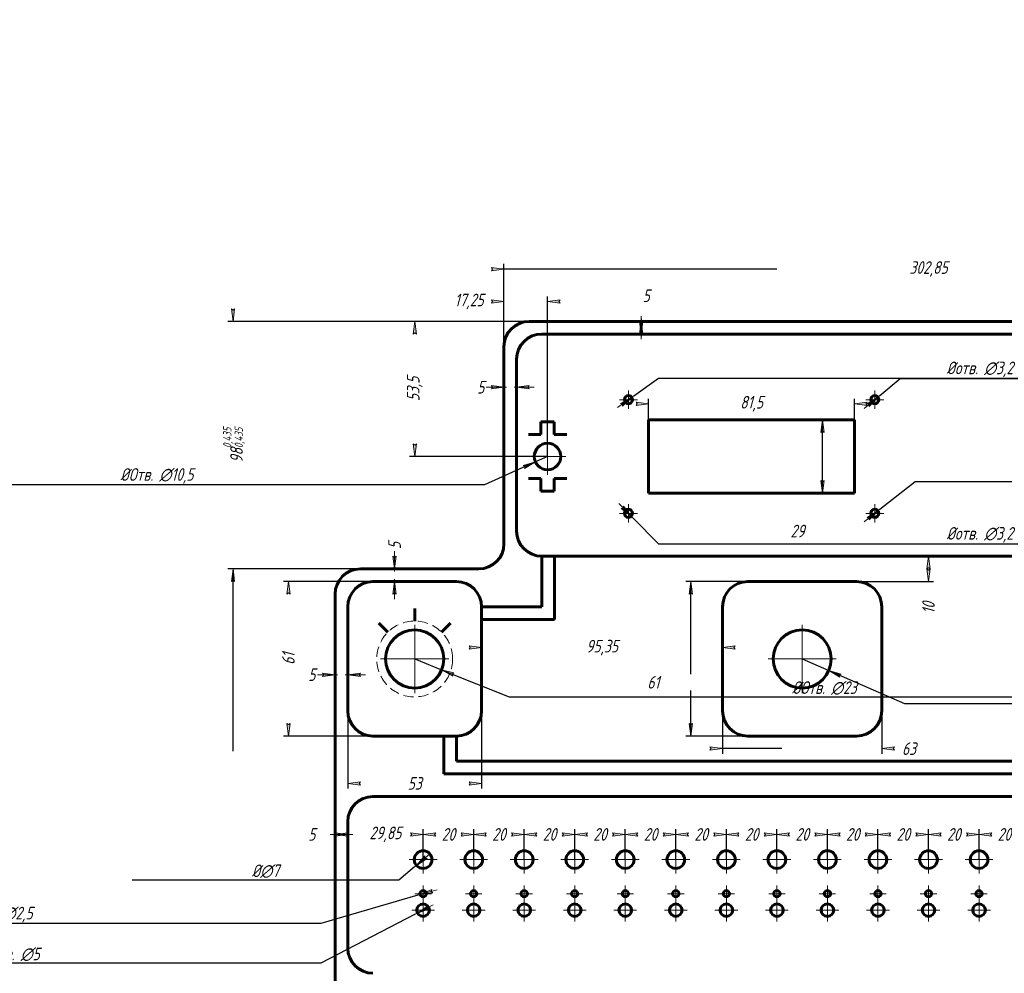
# Model space of a CAD drawing. Header units: millimetres. Extents: x 0 to 594, y 0 to 841.
# Tile 2 of 2: x 0 to 390, y 463 to 841. Entities that reach past the tile are written whole.
import ezdxf

# ---------------------------------------------------------------- set-up
doc = ezdxf.new("R2010")
doc.units = ezdxf.units.MM
for name, pattern in [('K5LT_AXLED', [19.5, 15, -1.5, 1.5, -1.5]), ('K5LT_BASIC', [0]), ('K5LT_DASHED', [6, 4, -2]), ('K5LT_THIN', [0])]:
    doc.linetypes.add(name, pattern=pattern)
doc.styles.add('KDIMTEXTSTYLE', font='GOST_AU.SHX', dxfattribs={"width": 0.96, "oblique": 15, "height": 5})
doc.dimstyles.new('KDIMSTYLE (1.00)', dxfattribs={"dimtxt": 5, "dimasz": 1, "dimexe": 2, "dimexo": 0, "dimgap": 1, "dimtad": 1, "dimtxsty": 'KDIMTEXTSTYLE', "dimsah": 1, "dimcen": 0, "dimdle": 1, "dimadec": 0, "dimazin": 0, "dimtfac": 0.667, "dimtmove": 0, "dimatfit": 3, "dimfxl": 1, "dimtvp": 1, "dimtolj": 1, "dimtzin": 0, "dimarcsym": 0})

# ---------------------------------------------------------------- blocks, each defined once
blk = doc.blocks.new('U0')
at = {"color": 150, "linetype": 'K5LT_BASIC', "lineweight": 60, "true_color": 0x0080ff}
for p, q in [((330.4112272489, 682.5701517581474), (248.9112272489, 682.5701517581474)), ((248.9112272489, 682.5701517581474), (248.9112272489, 653.5701517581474)), ((330.4112272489, 653.5701517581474), (330.4112272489, 682.5701517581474)), ((248.9112272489, 653.5701517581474), (330.4112272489, 653.5701517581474))]:
    blk.add_line(p, q, dxfattribs=at)
blk = doc.blocks.new('U2')
at = {"color": 30, "linetype": 'K5LT_AXLED', "lineweight": 18, "true_color": 0xff8000}
for q in [(240.9112272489, 694.1701517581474), (237.3112272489, 690.5701517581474), (244.5112272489, 690.5701517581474), (240.9112272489, 686.9701517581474)]:
    blk.add_line((240.9112272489, 690.5701517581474), q, dxfattribs=at)
blk = doc.blocks.new('U3')
at = {"color": 30, "linetype": 'K5LT_AXLED', "lineweight": 18, "true_color": 0xff8000}
for q in [(208.9112272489, 675.3201517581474), (201.6612272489, 668.0701517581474), (216.1612272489, 668.0701517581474), (208.9112272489, 660.8201517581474)]:
    blk.add_line((208.9112272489, 668.0701517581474), q, dxfattribs=at)
blk = doc.blocks.new('U4')
at = {"color": 30, "linetype": 'K5LT_AXLED', "lineweight": 18, "true_color": 0xff8000}
for q in [(240.9112272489, 649.1701517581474), (237.3112272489, 645.5701517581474), (244.5112272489, 645.5701517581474), (240.9112272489, 641.9701517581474)]:
    blk.add_line((240.9112272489, 645.5701517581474), q, dxfattribs=at)
blk = doc.blocks.new('U5')
at = {"color": 30, "linetype": 'K5LT_AXLED', "lineweight": 18, "true_color": 0xff8000}
for q in [(338.4112272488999, 694.1701517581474), (334.8112272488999, 690.5701517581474), (342.0112272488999, 690.5701517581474), (338.4112272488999, 686.9701517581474)]:
    blk.add_line((338.4112272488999, 690.5701517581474), q, dxfattribs=at)
blk = doc.blocks.new('U6')
at = {"color": 30, "linetype": 'K5LT_AXLED', "lineweight": 18, "true_color": 0xff8000}
for q in [(338.4112272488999, 649.1701517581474), (334.8112272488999, 645.5701517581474), (342.0112272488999, 645.5701517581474), (338.4112272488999, 641.9701517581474)]:
    blk.add_line((338.4112272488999, 645.5701517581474), q, dxfattribs=at)
blk = doc.blocks.new('U9')
at = {"color": 30, "linetype": 'K5LT_AXLED', "lineweight": 18, "true_color": 0xff8000}
for q in [(309.6612272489, 601.4254426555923), (296.1612272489, 587.9254426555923), (323.1612272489, 587.9254426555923), (309.6612272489, 574.4254426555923)]:
    blk.add_line((309.6612272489, 587.9254426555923), q, dxfattribs=at)
blk = doc.blocks.new('U10')
at = {"color": 30, "linetype": 'K5LT_AXLED', "lineweight": 18, "true_color": 0xff8000}
for q in [(156.3147387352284, 601.4254426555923), (142.8147387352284, 587.9254426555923), (169.8147387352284, 587.9254426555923), (156.3147387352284, 574.4254426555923)]:
    blk.add_line((156.3147387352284, 587.9254426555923), q, dxfattribs=at)
blk = doc.blocks.new('U15')
at = {"color": 30, "linetype": 'K5LT_AXLED', "lineweight": 18, "true_color": 0xff8000}
for q in [(379.6612272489, 513.9879966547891), (374.1612272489, 508.4879966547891), (385.1612272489, 508.4879966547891), (379.6612272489, 502.9879966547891)]:
    blk.add_line((379.6612272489, 508.4879966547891), q, dxfattribs=at)
blk = doc.blocks.new('U16')
at = {"color": 30, "linetype": 'K5LT_AXLED', "lineweight": 18, "true_color": 0xff8000}
for q in [(359.6612272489, 513.9879966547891), (354.1612272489, 508.4879966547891), (365.1612272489, 508.4879966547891), (359.6612272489, 502.9879966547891)]:
    blk.add_line((359.6612272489, 508.4879966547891), q, dxfattribs=at)
blk = doc.blocks.new('U17')
at = {"color": 30, "linetype": 'K5LT_AXLED', "lineweight": 18, "true_color": 0xff8000}
for q in [(339.6612272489, 513.9879966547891), (334.1612272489, 508.4879966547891), (345.1612272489, 508.4879966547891), (339.6612272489, 502.9879966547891)]:
    blk.add_line((339.6612272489, 508.4879966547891), q, dxfattribs=at)
blk = doc.blocks.new('U18')
at = {"color": 30, "linetype": 'K5LT_AXLED', "lineweight": 18, "true_color": 0xff8000}
for q in [(319.6612272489, 513.9879966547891), (314.1612272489, 508.4879966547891), (325.1612272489, 508.4879966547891), (319.6612272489, 502.9879966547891)]:
    blk.add_line((319.6612272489, 508.4879966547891), q, dxfattribs=at)
blk = doc.blocks.new('U19')
at = {"color": 30, "linetype": 'K5LT_AXLED', "lineweight": 18, "true_color": 0xff8000}
for q in [(299.6612272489, 513.9879966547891), (294.1612272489, 508.4879966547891), (305.1612272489, 508.4879966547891), (299.6612272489, 502.9879966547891)]:
    blk.add_line((299.6612272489, 508.4879966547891), q, dxfattribs=at)
blk = doc.blocks.new('U20')
at = {"color": 30, "linetype": 'K5LT_AXLED', "lineweight": 18, "true_color": 0xff8000}
for q in [(279.6612272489, 513.9879966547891), (274.1612272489, 508.4879966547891), (285.1612272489, 508.4879966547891), (279.6612272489, 502.9879966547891)]:
    blk.add_line((279.6612272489, 508.4879966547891), q, dxfattribs=at)
blk = doc.blocks.new('U21')
at = {"color": 30, "linetype": 'K5LT_AXLED', "lineweight": 18, "true_color": 0xff8000}
for q in [(259.6612272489, 513.9879966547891), (254.1612272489, 508.4879966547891), (265.1612272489, 508.4879966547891), (259.6612272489, 502.9879966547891)]:
    blk.add_line((259.6612272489, 508.4879966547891), q, dxfattribs=at)
blk = doc.blocks.new('U22')
at = {"color": 30, "linetype": 'K5LT_AXLED', "lineweight": 18, "true_color": 0xff8000}
for q in [(239.6612272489, 513.9879966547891), (234.1612272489, 508.4879966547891), (245.1612272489, 508.4879966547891), (239.6612272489, 502.9879966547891)]:
    blk.add_line((239.6612272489, 508.4879966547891), q, dxfattribs=at)
blk = doc.blocks.new('U23')
at = {"color": 30, "linetype": 'K5LT_AXLED', "lineweight": 18, "true_color": 0xff8000}
for q in [(219.6612272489, 513.9879966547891), (214.1612272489, 508.4879966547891), (225.1612272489, 508.4879966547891), (219.6612272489, 502.9879966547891)]:
    blk.add_line((219.6612272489, 508.4879966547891), q, dxfattribs=at)
blk = doc.blocks.new('U24')
at = {"color": 30, "linetype": 'K5LT_AXLED', "lineweight": 18, "true_color": 0xff8000}
for q in [(199.6612272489, 513.9879966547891), (194.1612272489, 508.4879966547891), (205.1612272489, 508.4879966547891), (199.6612272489, 502.9879966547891)]:
    blk.add_line((199.6612272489, 508.4879966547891), q, dxfattribs=at)
blk = doc.blocks.new('U25')
at = {"color": 30, "linetype": 'K5LT_AXLED', "lineweight": 18, "true_color": 0xff8000}
for q in [(179.6612272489, 513.9879966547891), (174.1612272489, 508.4879966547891), (185.1612272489, 508.4879966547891), (179.6612272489, 502.9879966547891)]:
    blk.add_line((179.6612272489, 508.4879966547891), q, dxfattribs=at)
blk = doc.blocks.new('U26')
at = {"color": 30, "linetype": 'K5LT_AXLED', "lineweight": 18, "true_color": 0xff8000}
for q in [(159.6612272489, 513.9879966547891), (154.1612272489, 508.4879966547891), (165.1612272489, 508.4879966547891), (159.6612272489, 502.9879966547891)]:
    blk.add_line((159.6612272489, 508.4879966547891), q, dxfattribs=at)
blk = doc.blocks.new('U27')
at = {"color": 30, "linetype": 'K5LT_AXLED', "lineweight": 18, "true_color": 0xff8000}
for q in [(156.4112272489, 494.9879966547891), (159.6612272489, 498.2379966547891), (162.9112272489, 494.9879966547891), (159.6612272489, 491.7379966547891)]:
    blk.add_line((159.6612272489, 494.9879966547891), q, dxfattribs=at)
blk = doc.blocks.new('U28')
at = {"color": 30, "linetype": 'K5LT_AXLED', "lineweight": 18, "true_color": 0xff8000}
for q in [(159.6612272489, 492.9879966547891), (155.1612272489, 488.4879966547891), (164.1612272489, 488.4879966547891), (159.6612272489, 483.9879966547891)]:
    blk.add_line((159.6612272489, 488.4879966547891), q, dxfattribs=at)
blk = doc.blocks.new('U29')
at = {"color": 30, "linetype": 'K5LT_AXLED', "lineweight": 18, "true_color": 0xff8000}
for q in [(176.4112272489, 494.9879966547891), (179.6612272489, 498.2379966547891), (182.9112272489, 494.9879966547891), (179.6612272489, 491.7379966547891)]:
    blk.add_line((179.6612272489, 494.9879966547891), q, dxfattribs=at)
blk = doc.blocks.new('U30')
at = {"color": 30, "linetype": 'K5LT_AXLED', "lineweight": 18, "true_color": 0xff8000}
for q in [(179.6612272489, 492.9879966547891), (175.1612272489, 488.4879966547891), (184.1612272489, 488.4879966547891), (179.6612272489, 483.9879966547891)]:
    blk.add_line((179.6612272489, 488.4879966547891), q, dxfattribs=at)
blk = doc.blocks.new('U31')
at = {"color": 30, "linetype": 'K5LT_AXLED', "lineweight": 18, "true_color": 0xff8000}
for q in [(196.4112272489, 494.9879966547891), (199.6612272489, 498.2379966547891), (202.9112272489, 494.9879966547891), (199.6612272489, 491.7379966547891)]:
    blk.add_line((199.6612272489, 494.9879966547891), q, dxfattribs=at)
blk = doc.blocks.new('U32')
at = {"color": 30, "linetype": 'K5LT_AXLED', "lineweight": 18, "true_color": 0xff8000}
for q in [(199.6612272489, 492.9879966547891), (195.1612272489, 488.4879966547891), (204.1612272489, 488.4879966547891), (199.6612272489, 483.9879966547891)]:
    blk.add_line((199.6612272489, 488.4879966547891), q, dxfattribs=at)
blk = doc.blocks.new('U33')
at = {"color": 30, "linetype": 'K5LT_AXLED', "lineweight": 18, "true_color": 0xff8000}
for q in [(216.4112272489, 494.9879966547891), (219.6612272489, 498.2379966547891), (222.9112272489, 494.9879966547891), (219.6612272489, 491.7379966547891)]:
    blk.add_line((219.6612272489, 494.9879966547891), q, dxfattribs=at)
blk = doc.blocks.new('U34')
at = {"color": 30, "linetype": 'K5LT_AXLED', "lineweight": 18, "true_color": 0xff8000}
for q in [(219.6612272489, 492.9879966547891), (215.1612272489, 488.4879966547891), (224.1612272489, 488.4879966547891), (219.6612272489, 483.9879966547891)]:
    blk.add_line((219.6612272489, 488.4879966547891), q, dxfattribs=at)
blk = doc.blocks.new('U35')
at = {"color": 30, "linetype": 'K5LT_AXLED', "lineweight": 18, "true_color": 0xff8000}
for q in [(236.4112272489, 494.9879966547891), (239.6612272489, 498.2379966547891), (242.9112272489, 494.9879966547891), (239.6612272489, 491.7379966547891)]:
    blk.add_line((239.6612272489, 494.9879966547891), q, dxfattribs=at)
blk = doc.blocks.new('U36')
at = {"color": 30, "linetype": 'K5LT_AXLED', "lineweight": 18, "true_color": 0xff8000}
for q in [(239.6612272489, 492.9879966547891), (235.1612272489, 488.4879966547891), (244.1612272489, 488.4879966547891), (239.6612272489, 483.9879966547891)]:
    blk.add_line((239.6612272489, 488.4879966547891), q, dxfattribs=at)
blk = doc.blocks.new('U37')
at = {"color": 30, "linetype": 'K5LT_AXLED', "lineweight": 18, "true_color": 0xff8000}
for q in [(256.4112272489, 494.9879966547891), (259.6612272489, 498.2379966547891), (262.9112272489, 494.9879966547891), (259.6612272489, 491.7379966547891)]:
    blk.add_line((259.6612272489, 494.9879966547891), q, dxfattribs=at)
blk = doc.blocks.new('U38')
at = {"color": 30, "linetype": 'K5LT_AXLED', "lineweight": 18, "true_color": 0xff8000}
for q in [(259.6612272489, 492.9879966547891), (255.1612272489, 488.4879966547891), (264.1612272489, 488.4879966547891), (259.6612272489, 483.9879966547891)]:
    blk.add_line((259.6612272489, 488.4879966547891), q, dxfattribs=at)
blk = doc.blocks.new('U39')
at = {"color": 30, "linetype": 'K5LT_AXLED', "lineweight": 18, "true_color": 0xff8000}
for q in [(276.4112272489, 494.9879966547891), (279.6612272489, 498.2379966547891), (282.9112272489, 494.9879966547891), (279.6612272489, 491.7379966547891)]:
    blk.add_line((279.6612272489, 494.9879966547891), q, dxfattribs=at)
blk = doc.blocks.new('U40')
at = {"color": 30, "linetype": 'K5LT_AXLED', "lineweight": 18, "true_color": 0xff8000}
for q in [(279.6612272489, 492.9879966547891), (275.1612272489, 488.4879966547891), (284.1612272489, 488.4879966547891), (279.6612272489, 483.9879966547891)]:
    blk.add_line((279.6612272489, 488.4879966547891), q, dxfattribs=at)
blk = doc.blocks.new('U41')
at = {"color": 30, "linetype": 'K5LT_AXLED', "lineweight": 18, "true_color": 0xff8000}
for q in [(296.4112272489, 494.9879966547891), (299.6612272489, 498.2379966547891), (302.9112272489, 494.9879966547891), (299.6612272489, 491.7379966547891)]:
    blk.add_line((299.6612272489, 494.9879966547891), q, dxfattribs=at)
blk = doc.blocks.new('U42')
at = {"color": 30, "linetype": 'K5LT_AXLED', "lineweight": 18, "true_color": 0xff8000}
for q in [(299.6612272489, 492.9879966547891), (295.1612272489, 488.4879966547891), (304.1612272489, 488.4879966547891), (299.6612272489, 483.9879966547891)]:
    blk.add_line((299.6612272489, 488.4879966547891), q, dxfattribs=at)
blk = doc.blocks.new('U43')
at = {"color": 30, "linetype": 'K5LT_AXLED', "lineweight": 18, "true_color": 0xff8000}
for q in [(316.4112272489, 494.9879966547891), (319.6612272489, 498.2379966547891), (322.9112272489, 494.9879966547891), (319.6612272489, 491.7379966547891)]:
    blk.add_line((319.6612272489, 494.9879966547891), q, dxfattribs=at)
blk = doc.blocks.new('U44')
at = {"color": 30, "linetype": 'K5LT_AXLED', "lineweight": 18, "true_color": 0xff8000}
for q in [(319.6612272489, 492.9879966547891), (315.1612272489, 488.4879966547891), (324.1612272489, 488.4879966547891), (319.6612272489, 483.9879966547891)]:
    blk.add_line((319.6612272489, 488.4879966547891), q, dxfattribs=at)
blk = doc.blocks.new('U45')
at = {"color": 30, "linetype": 'K5LT_AXLED', "lineweight": 18, "true_color": 0xff8000}
for q in [(336.4112272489, 494.9879966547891), (339.6612272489, 498.2379966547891), (342.9112272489, 494.9879966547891), (339.6612272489, 491.7379966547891)]:
    blk.add_line((339.6612272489, 494.9879966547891), q, dxfattribs=at)
blk = doc.blocks.new('U46')
at = {"color": 30, "linetype": 'K5LT_AXLED', "lineweight": 18, "true_color": 0xff8000}
for q in [(339.6612272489, 492.9879966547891), (335.1612272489, 488.4879966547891), (344.1612272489, 488.4879966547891), (339.6612272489, 483.9879966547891)]:
    blk.add_line((339.6612272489, 488.4879966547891), q, dxfattribs=at)
blk = doc.blocks.new('U47')
at = {"color": 30, "linetype": 'K5LT_AXLED', "lineweight": 18, "true_color": 0xff8000}
for q in [(356.4112272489, 494.9879966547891), (359.6612272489, 498.2379966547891), (362.9112272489, 494.9879966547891), (359.6612272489, 491.7379966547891)]:
    blk.add_line((359.6612272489, 494.9879966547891), q, dxfattribs=at)
blk = doc.blocks.new('U48')
at = {"color": 30, "linetype": 'K5LT_AXLED', "lineweight": 18, "true_color": 0xff8000}
for q in [(359.6612272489, 492.9879966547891), (355.1612272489, 488.4879966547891), (364.1612272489, 488.4879966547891), (359.6612272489, 483.9879966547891)]:
    blk.add_line((359.6612272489, 488.4879966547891), q, dxfattribs=at)
blk = doc.blocks.new('U49')
at = {"color": 30, "linetype": 'K5LT_AXLED', "lineweight": 18, "true_color": 0xff8000}
for q in [(376.4112272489, 494.9879966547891), (379.6612272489, 498.2379966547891), (382.9112272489, 494.9879966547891), (379.6612272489, 491.7379966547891)]:
    blk.add_line((379.6612272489, 494.9879966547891), q, dxfattribs=at)
blk = doc.blocks.new('U50')
at = {"color": 30, "linetype": 'K5LT_AXLED', "lineweight": 18, "true_color": 0xff8000}
for q in [(379.6612272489, 492.9879966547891), (375.1612272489, 488.4879966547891), (384.1612272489, 488.4879966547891), (379.6612272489, 483.9879966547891)]:
    blk.add_line((379.6612272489, 488.4879966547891), q, dxfattribs=at)
blk = doc.blocks.new('KDIMARROW_01')
blk.add_hatch(color=0).paths.add_polyline_path([(-5, -0.6582624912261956), (0, 0), (-5, 0.658262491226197), (-4.5, 5.51091059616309e-16)])
at = {"color": 0, "linetype": 'K5LT_THIN', "lineweight": 18}
for p, q in [((-4.5, 5.51091059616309e-16), (-5, 0.658262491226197)), ((-5, 0.658262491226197), (0, 0)), ((0, 0), (-5, -0.6582624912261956)), ((-5, -0.6582624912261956), (-4.5, 5.51091059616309e-16)), ((0, 0), (-1, 0))]:
    blk.add_line(p, q, dxfattribs=at)
blk = doc.blocks.new('KDIMARROW_02')
blk.add_hatch(color=0).paths.add_polyline_path([(4.5, -5.51091059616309e-16), (5, 0.6582624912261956), (0, 0), (5, -0.658262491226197)])
at = {"color": 0, "linetype": 'K5LT_THIN', "lineweight": 18}
for p, q in [((0, 0), (-1, 0)), ((5, 0.6582624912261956), (0, 0)), ((0, 0), (5, -0.658262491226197)), ((0, 0), (7, -8.572527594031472e-16)), ((4.5, -5.51091059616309e-16), (5, 0.6582624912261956)), ((5, -0.658262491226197), (4.5, -5.51091059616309e-16))]:
    blk.add_line(p, q, dxfattribs=at)

msp = doc.modelspace()

# ---------------------------------------------------------------- linework, layer by layer
at = {"color": 150, "linetype": 'K5LT_BASIC', "lineweight": 60, "true_color": 0x0080ff}
for p, q in [((201.6612272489, 721.5701517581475), (484.5112272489, 721.5701517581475)), ((206.6612272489, 716.5701517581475), (479.5112272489, 716.5701517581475)), ((191.6612272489, 633.5701517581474), (191.6612272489, 711.5701517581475)), ((196.6612272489, 706.5701517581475), (196.6612272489, 638.5701517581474)), ((206.3057587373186, 676.7709456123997), (206.3057587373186, 681.7709456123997)), ((206.3057587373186, 681.7709456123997), (211.5166957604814, 681.7709456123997)), ((211.5166957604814, 681.7709456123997), (211.5166957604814, 676.7709456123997)), ((201.3057587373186, 676.7709456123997), (206.3057587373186, 676.7709456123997)), ((211.5166957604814, 676.7709456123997), (216.5166957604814, 676.7709456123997)), ((201.3057587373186, 659.3693579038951), (206.3057587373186, 659.3693579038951)), ((206.3057587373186, 659.3693579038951), (206.3057587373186, 654.3693579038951)), ((211.5166957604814, 654.3693579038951), (211.5166957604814, 659.3693579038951)), ((211.5166957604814, 659.3693579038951), (216.5166957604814, 659.3693579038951)), ((206.3057587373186, 654.3693579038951), (211.5166957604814, 654.3693579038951)), ((206.6612272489, 628.5701517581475), (479.5112272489, 628.5701517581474)), ((206.6612272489, 628.5701517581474), (206.6612272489, 608.5701517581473)), ((211.6612272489, 603.5701517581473), (211.6612272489, 628.5701517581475)), ((134.8147387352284, 623.5701517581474), (181.6612272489, 623.5701517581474)), ((139.8147387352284, 618.5701517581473), (172.8143461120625, 618.5701517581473)), ((288.1612272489, 618.5701517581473), (331.1612272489, 618.5701517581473)), ((124.8147387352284, 317.5701517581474), (124.8147387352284, 613.5701517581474)), ((129.8147387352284, 567.4254426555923), (129.8147387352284, 608.5701517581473)), ((156.3147387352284, 602.9254426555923), (156.3147387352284, 607.9254426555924)), ((182.8143461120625, 608.5701517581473), (182.8143461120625, 567.4254426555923)), ((206.6612272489, 608.5701517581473), (182.8143461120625, 608.5701517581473)), ((278.1612272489, 567.4254426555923), (278.1612272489, 608.5701517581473)), ((341.1612272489, 608.5701517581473), (341.1612272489, 567.4254426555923)), ((142.1726031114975, 602.0675782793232), (145.7081370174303, 598.5320443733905)), ((170.4568743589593, 602.0675782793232), (166.9213404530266, 598.5320443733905)), ((182.8143461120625, 603.5701517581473), (211.6612272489, 603.5701517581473)), ((172.8143461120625, 557.4254426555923), (139.8147387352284, 557.4254426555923)), ((167.8143461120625, 557.4254426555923), (167.8143461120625, 542.4254426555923)), ((172.8143461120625, 557.4254426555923), (172.8143461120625, 547.4254426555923)), ((331.1612272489, 557.4254426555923), (288.1612272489, 557.4254426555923)), ((172.8143461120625, 547.4254426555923), (446.5112272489, 547.4254426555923)), ((167.8143461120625, 542.4254426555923), (451.5112272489, 542.4254426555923)), ((479.5112272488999, 533.487996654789), (139.8147387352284, 533.4879966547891)), ((129.8147387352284, 513.4879966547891), (129.8147387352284, 523.4879966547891)), ((129.8147387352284, 513.4879966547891), (129.8147387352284, 473.4879966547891))]:
    msp.add_line(p, q, dxfattribs=at)
for centre, radius in [((240.9112272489, 690.5701517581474), 1.6), ((338.4112272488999, 690.5701517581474), 1.6), ((208.9112272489, 668.0701517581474), 5.25), ((240.9112272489, 645.5701517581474), 1.6), ((338.4112272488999, 645.5701517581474), 1.6), ((156.3147387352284, 587.9254426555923), 11.5), ((309.6612272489, 587.9254426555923), 11.5), ((159.6612272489, 508.4879966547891), 3.5), ((179.6612272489, 508.4879966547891), 3.5), ((199.6612272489, 508.4879966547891), 3.5), ((219.6612272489, 508.4879966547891), 3.5), ((239.6612272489, 508.4879966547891), 3.5), ((259.6612272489, 508.4879966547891), 3.5), ((279.6612272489, 508.4879966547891), 3.5), ((299.6612272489, 508.4879966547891), 3.5), ((319.6612272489, 508.4879966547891), 3.5), ((339.6612272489, 508.4879966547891), 3.5), ((359.6612272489, 508.4879966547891), 3.5), ((379.6612272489, 508.4879966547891), 3.5), ((159.6612272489, 494.9879966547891), 1.25), ((179.6612272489, 494.9879966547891), 1.25), ((199.6612272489, 494.9879966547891), 1.25), ((219.6612272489, 494.9879966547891), 1.25), ((239.6612272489, 494.9879966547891), 1.25), ((259.6612272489, 494.9879966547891), 1.25), ((279.6612272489, 494.9879966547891), 1.25), ((299.6612272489, 494.9879966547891), 1.25), ((319.6612272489, 494.9879966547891), 1.25), ((339.6612272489, 494.9879966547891), 1.25), ((359.6612272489, 494.9879966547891), 1.25), ((379.6612272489, 494.9879966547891), 1.25), ((159.6612272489, 488.4879966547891), 2.5), ((179.6612272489, 488.4879966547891), 2.5), ((199.6612272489, 488.4879966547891), 2.5), ((219.6612272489, 488.4879966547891), 2.5), ((239.6612272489, 488.4879966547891), 2.5), ((259.6612272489, 488.4879966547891), 2.5), ((279.6612272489, 488.4879966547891), 2.5), ((299.6612272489, 488.4879966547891), 2.5), ((319.6612272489, 488.4879966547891), 2.5), ((339.6612272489, 488.4879966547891), 2.5), ((359.6612272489, 488.4879966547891), 2.5), ((379.6612272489, 488.4879966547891), 2.5)]:
    msp.add_circle(centre, radius, dxfattribs=at)
at = {"color": 7, "linetype": 'K5LT_DASHED', "lineweight": 18}
msp.add_circle((156.3147387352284, 587.9254426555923), 15, dxfattribs=at)
at = {"color": 150, "linetype": 'K5LT_BASIC', "lineweight": 60, "true_color": 0x0080ff}
for centre, start, end in [((201.6612272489, 711.5701517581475), 90, 180), ((206.6612272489, 706.5701517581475), 90, 180), ((206.6612272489, 638.5701517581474), 180, 270), ((181.6612272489, 633.5701517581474), 270, 0), ((134.8147387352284, 613.5701517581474), 90, 180), ((139.8147387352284, 608.5701517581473), 90, 180), ((172.8143461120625, 608.5701517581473), 0, 90), ((288.1612272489, 608.5701517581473), 90, 180), ((331.1612272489, 608.5701517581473), 0, 90), ((139.8147387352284, 567.4254426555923), 180, 270), ((172.8143461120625, 567.4254426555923), 270, 0), ((288.1612272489, 567.4254426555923), 180, 270), ((331.1612272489, 567.4254426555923), 270, 0), ((139.8147387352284, 523.4879966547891), 90, 180), ((139.8147387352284, 473.4879966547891), 180, 270)]:
    msp.add_arc(centre, 10, start, end, dxfattribs=at)

# ---------------------------------------------------------------- block references
for name in ['U2', 'U5', 'U0', 'U3', 'U4', 'U6', 'U10', 'U9', 'U26', 'U25', 'U24', 'U23', 'U22', 'U21', 'U20', 'U19', 'U18', 'U17', 'U16', 'U15', 'U27', 'U29', 'U31', 'U33', 'U35', 'U37', 'U39', 'U41', 'U43', 'U45', 'U47', 'U49', 'U28', 'U30', 'U32', 'U34', 'U36', 'U38', 'U40', 'U42', 'U44', 'U46', 'U48', 'U50']:
    msp.add_blockref(name, (0, 0))

# ---------------------------------------------------------------- dimensions: what is measured, and where the dimension line sits
at = {"color": 7}
for base, p1, p2, location, override in [((191.6612272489, 742.2999735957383), (494.5112272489, 711.5701517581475), (191.6612272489, 711.5701517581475), (359.6612272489, 742.2999735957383), {"dimexo": 0, "dimpost": '\\H5.0;\\W0.965;\\Q15;<>', "dimblk1": 'KDIMARROW_01', "dimblk2": 'KDIMARROW_01', "dimse1": 0, "dimse2": 0, "dimclrt": 7, "dimtolj": 1}), ((191.6612272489, 729.4481400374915), (208.9112272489, 668.0701517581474), (191.6612272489, 711.5701517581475), (177.8617487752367, 729.4481400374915), {"dimexo": 0, "dimpost": '\\H5.0;\\W0.965;\\Q15;<>', "dimblk1": 'KDIMARROW_01', "dimblk2": 'KDIMARROW_01', "dimse1": 0, "dimse2": 0, "dimclrt": 7, "dimtolj": 1}), ((196.6612272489, 695.497779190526), (191.6612272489, 711.5701517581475), (196.6612272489, 706.5701517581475), (182.4283106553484, 695.497779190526), {"dimexo": 0, "dimpost": '\\H5.0;\\W0.965;\\Q15;<>', "dimblk1": 'KDIMARROW_02', "dimblk2": 'KDIMARROW_02', "dimse1": 0, "dimse2": 0, "dimclrt": 7, "dimtolj": 1}), ((248.9112272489, 688.9701517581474), (330.4112272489, 682.5701517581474), (248.9112272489, 682.5701517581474), (289.6612272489, 688.9701517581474), {"dimexo": 0, "dimpost": '\\H5.0;\\W0.965;\\Q15;<>', "dimblk1": 'KDIMARROW_01', "dimblk2": 'KDIMARROW_01', "dimse1": 0, "dimse2": 0, "dimclrt": 7, "dimtolj": 1}), ((129.8147387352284, 581.7058127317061), (124.8147387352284, 613.5701517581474), (129.8147387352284, 567.4254426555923), (115.5818221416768, 581.7058127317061), {"dimexo": 0, "dimpost": '\\H5.0;\\W0.965;\\Q15;<>', "dimblk1": 'KDIMARROW_02', "dimblk2": 'KDIMARROW_02', "dimse1": 0, "dimse2": 0, "dimclrt": 7, "dimtolj": 1}), ((124.8147387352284, 518.4879966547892), (129.8147387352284, 518.4879966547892), (124.8147387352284, 613.5701517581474), (115.5818221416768, 518.4879966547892), {"dimexo": 0, "dimpost": '\\H5.0;\\W0.965;\\Q15;<>', "dimblk1": 'KDIMARROW_02', "dimblk2": 'KDIMARROW_02', "dimse1": 0, "dimse2": 0, "dimclrt": 7, "dimtolj": 1}), ((182.8143461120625, 592.4179131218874), (278.1612272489, 608.5701517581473), (182.8143461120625, 608.5701517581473), (230.4877866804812, 592.4179131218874), {"dimexo": 0, "dimpost": '\\H5.0;\\W0.965;\\Q15;<>', "dimblk1": 'KDIMARROW_01', "dimblk2": 'KDIMARROW_01', "dimse1": 0, "dimse2": 0, "dimclrt": 7, "dimtolj": 1}), ((182.8143461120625, 538.6753961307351), (129.8147387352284, 567.4254426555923), (182.8143461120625, 567.4254426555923), (156.3145424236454, 538.6753961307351), {"dimexo": 0, "dimpost": '\\H5.0;\\W0.965;\\Q15;<>', "dimblk1": 'KDIMARROW_01', "dimblk2": 'KDIMARROW_01', "dimse1": 0, "dimse2": 0, "dimclrt": 7, "dimtolj": 1}), ((278.1612272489, 552.4254426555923), (341.1612272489, 567.4254426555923), (278.1612272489, 567.4254426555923), (351.9554978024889, 552.4254426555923), {"dimexo": 0, "dimpost": '\\H5.0;\\W0.965;\\Q15;<>', "dimblk1": 'KDIMARROW_01', "dimblk2": 'KDIMARROW_01', "dimse1": 0, "dimse2": 0, "dimclrt": 7, "dimtolj": 1}), ((129.8147387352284, 518.4879966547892), (159.6612272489, 508.4879966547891), (129.8147387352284, 513.4879966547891), (144.7379829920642, 518.4879966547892), {"dimexo": 0, "dimpost": '\\H5.0;\\W0.965;\\Q15;<>', "dimblk1": 'KDIMARROW_01', "dimblk2": 'KDIMARROW_01', "dimse1": 0, "dimse2": 0, "dimclrt": 7, "dimtolj": 1}), ((159.6612272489, 518.4879966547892), (179.6612272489, 508.4879966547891), (159.6612272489, 508.4879966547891), (169.6612272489, 518.4879966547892), {"dimexo": 0, "dimpost": '\\H5.0;\\W0.965;\\Q15;<>', "dimblk1": 'KDIMARROW_01', "dimblk2": 'KDIMARROW_01', "dimse1": 0, "dimse2": 0, "dimclrt": 7, "dimtolj": 1}), ((179.6612272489, 518.4879966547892), (199.6612272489, 508.4879966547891), (179.6612272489, 508.4879966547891), (189.6612272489, 518.4879966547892), {"dimexo": 0, "dimpost": '\\H5.0;\\W0.965;\\Q15;<>', "dimblk1": 'KDIMARROW_01', "dimblk2": 'KDIMARROW_01', "dimse1": 0, "dimse2": 0, "dimclrt": 7, "dimtolj": 1}), ((199.6612272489, 518.4879966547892), (219.6612272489, 508.4879966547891), (199.6612272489, 508.4879966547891), (209.6612272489, 518.4879966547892), {"dimexo": 0, "dimpost": '\\H5.0;\\W0.965;\\Q15;<>', "dimblk1": 'KDIMARROW_01', "dimblk2": 'KDIMARROW_01', "dimse1": 0, "dimse2": 0, "dimclrt": 7, "dimtolj": 1}), ((219.6612272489, 518.4879966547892), (239.6612272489, 508.4879966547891), (219.6612272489, 508.4879966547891), (229.6612272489, 518.4879966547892), {"dimexo": 0, "dimpost": '\\H5.0;\\W0.965;\\Q15;<>', "dimblk1": 'KDIMARROW_01', "dimblk2": 'KDIMARROW_01', "dimse1": 0, "dimse2": 0, "dimclrt": 7, "dimtolj": 1}), ((239.6612272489, 518.4879966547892), (259.6612272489, 508.4879966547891), (239.6612272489, 508.4879966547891), (249.6612272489, 518.4879966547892), {"dimexo": 0, "dimpost": '\\H5.0;\\W0.965;\\Q15;<>', "dimblk1": 'KDIMARROW_01', "dimblk2": 'KDIMARROW_01', "dimse1": 0, "dimse2": 0, "dimclrt": 7, "dimtolj": 1}), ((259.6612272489, 518.4879966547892), (279.6612272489, 508.4879966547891), (259.6612272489, 508.4879966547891), (269.6612272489, 518.4879966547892), {"dimexo": 0, "dimpost": '\\H5.0;\\W0.965;\\Q15;<>', "dimblk1": 'KDIMARROW_01', "dimblk2": 'KDIMARROW_01', "dimse1": 0, "dimse2": 0, "dimclrt": 7, "dimtolj": 1}), ((279.6612272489, 518.4879966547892), (299.6612272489, 508.4879966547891), (279.6612272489, 508.4879966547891), (289.6612272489, 518.4879966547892), {"dimexo": 0, "dimpost": '\\H5.0;\\W0.965;\\Q15;<>', "dimblk1": 'KDIMARROW_01', "dimblk2": 'KDIMARROW_01', "dimse1": 0, "dimse2": 0, "dimclrt": 7, "dimtolj": 1}), ((299.6612272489, 518.4879966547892), (319.6612272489, 508.4879966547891), (299.6612272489, 508.4879966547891), (309.6612272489, 518.4879966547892), {"dimexo": 0, "dimpost": '\\H5.0;\\W0.965;\\Q15;<>', "dimblk1": 'KDIMARROW_01', "dimblk2": 'KDIMARROW_01', "dimse1": 0, "dimse2": 0, "dimclrt": 7, "dimtolj": 1}), ((319.6612272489, 518.4879966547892), (339.6612272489, 508.4879966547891), (319.6612272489, 508.4879966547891), (329.6612272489, 518.4879966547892), {"dimexo": 0, "dimpost": '\\H5.0;\\W0.965;\\Q15;<>', "dimblk1": 'KDIMARROW_01', "dimblk2": 'KDIMARROW_01', "dimse1": 0, "dimse2": 0, "dimclrt": 7, "dimtolj": 1}), ((339.6612272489, 518.4879966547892), (359.6612272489, 508.4879966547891), (339.6612272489, 508.4879966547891), (349.6612272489, 518.4879966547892), {"dimexo": 0, "dimpost": '\\H5.0;\\W0.965;\\Q15;<>', "dimblk1": 'KDIMARROW_01', "dimblk2": 'KDIMARROW_01', "dimse1": 0, "dimse2": 0, "dimclrt": 7, "dimtolj": 1}), ((359.6612272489, 518.4879966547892), (379.6612272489, 508.4879966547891), (359.6612272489, 508.4879966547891), (369.6612272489, 518.4879966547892), {"dimexo": 0, "dimpost": '\\H5.0;\\W0.965;\\Q15;<>', "dimblk1": 'KDIMARROW_01', "dimblk2": 'KDIMARROW_01', "dimse1": 0, "dimse2": 0, "dimclrt": 7, "dimtolj": 1}), ((379.6612272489, 518.4879966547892), (399.6612272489, 508.4879966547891), (379.6612272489, 508.4879966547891), (389.6612272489, 518.4879966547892), {"dimexo": 0, "dimpost": '\\H5.0;\\W0.965;\\Q15;<>', "dimblk1": 'KDIMARROW_01', "dimblk2": 'KDIMARROW_01', "dimse1": 0, "dimse2": 0, "dimclrt": 7, "dimtolj": 1})]:
    msp.add_linear_dim(base=base, p1=p1, p2=p2, location=location, dimstyle='KDIMSTYLE (1.00)', override=override, dxfattribs=at).render()
for base, p1, p2, location, override in [((245.9163841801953, 716.5701517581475), (201.6612272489, 721.5701517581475), (206.6612272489, 716.5701517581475), (247.9163841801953, 731.7201517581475), {"dimexo": 0, "dimtoh": 1, "dimpost": '\\H5.0;\\W0.965;\\Q15;<>', "dimblk1": 'KDIMARROW_02', "dimblk2": 'KDIMARROW_02', "dimse1": 0, "dimse2": 0, "dimclrt": 7, "dimtmove": 1, "dimtolj": 1}), ((84.41673061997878, 623.5701517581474), (201.6612272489, 721.5701517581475), (134.8147387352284, 623.5701517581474), (84.41673061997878, 672.5701517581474), {"dimexo": 0, "dimpost": '\\H5.0;\\W0.965;\\Q15;<>\\H0.65x;\\S0,435^0,435;\\H1.5x;', "dimblk1": 'KDIMARROW_01', "dimblk2": 'KDIMARROW_01', "dimse1": 0, "dimse2": 0, "dimclrt": 7, "dimtolj": 1}), ((156.3145424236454, 721.5701517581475), (208.9112272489, 668.0701517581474), (201.6612272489, 721.5701517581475), (156.3145424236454, 694.8201517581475), {"dimexo": 0, "dimpost": '\\H5.0;\\W0.965;\\Q15;<>', "dimblk1": 'KDIMARROW_01', "dimblk2": 'KDIMARROW_01', "dimse1": 0, "dimse2": 0, "dimclrt": 7, "dimtolj": 1}), ((317.7149763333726, 682.5701517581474), (330.4112272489, 653.5701517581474), (330.4112272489, 682.5701517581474), (307.8095598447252, 638.5701517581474), {"dimexo": 0, "dimtoh": 1, "dimpost": '\\H5.0;\\W0.965;\\Q15;<>', "dimblk1": 'KDIMARROW_01', "dimblk2": 'KDIMARROW_01', "dimse1": 0, "dimse2": 0, "dimclrt": 7, "dimtmove": 1, "dimtolj": 1}), ((148.3612985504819, 623.5701517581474), (139.8147387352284, 618.5701517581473), (134.8147387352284, 623.5701517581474), (148.3612985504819, 632.8030683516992), {"dimexo": 0, "dimpost": '\\H5.0;\\W0.965;\\Q15;<>', "dimblk1": 'KDIMARROW_02', "dimblk2": 'KDIMARROW_02', "dimse1": 0, "dimse2": 0, "dimclrt": 7, "dimtolj": 1}), ((359.6612272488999, 628.5701517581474), (331.1612272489, 618.5701517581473), (479.5112272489, 628.5701517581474), (359.6612272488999, 608.1466102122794), {"dimexo": 0, "dimpost": '\\H5.0;\\W0.965;\\Q15;<>', "dimblk1": 'KDIMARROW_01', "dimblk2": 'KDIMARROW_01', "dimse1": 0, "dimse2": 0, "dimclrt": 7, "dimtolj": 1}), ((84.41673061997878, 623.5701517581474), (134.8147387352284, 307.5701517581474), (134.8147387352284, 623.5701517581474), (84.41673061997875, 438.5701517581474), {"dimexo": 0, "dimpost": '\\H5.0;\\W0.965;\\Q15;<>\\H0.65x;\\S0,7^0,7;\\H1.5x;', "dimblk1": 'KDIMARROW_01', "dimblk2": 'KDIMARROW_01', "dimse1": 0, "dimse2": 0, "dimclrt": 7, "dimtolj": 1})]:
    msp.add_linear_dim(base=base, p1=p1, p2=p2, angle=90, location=location, dimstyle='KDIMSTYLE (1.00)', override=override, dxfattribs=at).render()
for center, radius, location, override in [((240.9112272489, 690.5701517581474), 1.5999999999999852, (252.7739820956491, 699.0685884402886), {"dimtih": 1, "dimtoh": 1, "dimpost": '\\H5.0;\\W0.965;\\Q15;\\Q15;отв. \\H5.0;\\W0.965;\\Q15;∅<>', "dimblk1": 'KDIMARROW_02', "dimblk2": 'KDIMARROW_02', "dimclrt": 7, "dimtmove": 1, "dimatfit": 2, "dimtolj": 1}), ((338.4112272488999, 690.5701517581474), 1.6000000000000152, (348.4257694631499, 698.9252125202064), {"dimtih": 1, "dimtoh": 1, "dimpost": '\\H5.0;\\W0.965;\\Q15;\\Q15;отв. \\H5.0;\\W0.965;\\Q15;∅<>', "dimblk1": 'KDIMARROW_02', "dimblk2": 'KDIMARROW_02', "dimclrt": 7, "dimtmove": 1, "dimatfit": 2, "dimtolj": 1}), ((208.91122724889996, 668.0701517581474), 5.2499999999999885, (183.9076311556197, 656.8693579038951), {"dimtih": 1, "dimtoh": 1, "dimpost": '\\H5.0;\\W0.965;\\Q15;\\Q15;Отв. \\H5.0;\\W0.965;\\Q15;∅<>', "dimblk1": 'KDIMARROW_01', "dimblk2": 'KDIMARROW_01', "dimclrt": 7, "dimtmove": 1, "dimatfit": 2, "dimtolj": 1}), ((338.4112272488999, 645.5701517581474), 1.6000000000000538, (354.3853920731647, 658.2383605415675), {"dimtih": 1, "dimtoh": 1, "dimpost": '\\H5.0;\\W0.965;\\Q15;\\Q15;отв. \\H5.0;\\W0.965;\\Q15;∅<>', "dimblk1": 'KDIMARROW_02', "dimblk2": 'KDIMARROW_02', "dimclrt": 7, "dimtmove": 1, "dimatfit": 2, "dimtolj": 1}), ((240.9112272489, 645.5701517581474), 1.6000000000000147, (252.7739820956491, 633.5701517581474), {"dimtih": 1, "dimtoh": 1, "dimpost": '\\H5.0;\\W0.965;\\Q15;\\Q15;отв. \\H5.0;\\W0.965;\\Q15;∅<>', "dimblk1": 'KDIMARROW_02', "dimblk2": 'KDIMARROW_02', "dimclrt": 7, "dimtmove": 1, "dimatfit": 2, "dimtolj": 1}), ((156.31473873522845, 587.9254426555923), 11.499999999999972, (193.6612272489, 572.9254426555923), {"dimtih": 1, "dimtoh": 1, "dimpost": '\\H5.0;\\W0.965;\\Q15;\\Q15;Отв. \\H5.0;\\W0.965;\\Q15;∅<>', "dimblk1": 'KDIMARROW_01', "dimblk2": 'KDIMARROW_01', "dimclrt": 7, "dimtmove": 1, "dimatfit": 2, "dimtolj": 1}), ((309.6612272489, 587.9254426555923), 11.499999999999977, (350.2012272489, 570.322849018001), {"dimtih": 1, "dimtoh": 1, "dimpost": '\\H5.0;\\W0.965;\\Q15;\\Q15;отв. \\H5.0;\\W0.965;\\Q15;∅<>', "dimblk1": 'KDIMARROW_01', "dimblk2": 'KDIMARROW_01', "dimclrt": 7, "dimtmove": 1, "dimatfit": 2, "dimtolj": 1}), ((159.6612272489, 508.4879966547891), 3.500000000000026, (150.0641281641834, 500.4035877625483), {"dimtih": 1, "dimtoh": 1, "dimpost": '\\H5.0;\\W0.965;\\Q15;∅<>', "dimblk1": 'KDIMARROW_02', "dimblk2": 'KDIMARROW_02', "dimclrt": 7, "dimtmove": 1, "dimatfit": 2, "dimtolj": 1}), ((159.6612272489, 494.9879966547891), 1.2500000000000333, (119.1159637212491, 483.2454962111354), {"dimtih": 1, "dimtoh": 1, "dimpost": '\\H5.0;\\W0.965;\\Q15;\\Q15;отв. \\H5.0;\\W0.965;\\Q15;∅<>', "dimblk1": 'KDIMARROW_02', "dimblk2": 'KDIMARROW_02', "dimclrt": 7, "dimtmove": 1, "dimatfit": 2, "dimtolj": 1}), ((159.6612272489, 488.4879966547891), 2.5000000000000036, (119.1159637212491, 467.4869884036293), {"dimtih": 1, "dimtoh": 1, "dimpost": '\\H5.0;\\W0.965;\\Q15;\\Q15;отв. \\H5.0;\\W0.965;\\Q15;∅<>', "dimblk1": 'KDIMARROW_02', "dimblk2": 'KDIMARROW_02', "dimclrt": 7, "dimtmove": 1, "dimatfit": 2, "dimtolj": 1})]:
    msp.add_diameter_dim(center=center, radius=radius, location=location, dimstyle='KDIMSTYLE (1.00)', override=override, dxfattribs=at).render()
for base, p1, p2, location, override in [((106.3467800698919, 618.5701517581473), (139.8147387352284, 557.4254426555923), (139.8147387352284, 618.5701517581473), (106.3467800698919, 587.9977972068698), {"dimexo": 0, "dimblk1": 'KDIMARROW_01', "dimblk2": 'KDIMARROW_01', "dimse1": 0, "dimse2": 0, "dimclrt": 7, "dimtolj": 1}), ((265.6246522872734, 618.5701517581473), (288.1612272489, 557.4254426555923), (288.1612272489, 618.5701517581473), (250.7739820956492, 578.6876363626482), {"dimexo": 0, "dimtoh": 1, "dimblk1": 'KDIMARROW_01', "dimblk2": 'KDIMARROW_01', "dimse1": 0, "dimse2": 0, "dimclrt": 7, "dimtmove": 1, "dimtolj": 1})]:
    msp.add_linear_dim(base=base, p1=p1, p2=p2, angle=90, location=location, text='\\H5.0;\\W0.965;\\Q15;\\H5.0;\\W0.965;\\Q15;\\Q15;61', dimstyle='KDIMSTYLE (1.00)', override=override, dxfattribs=at).render()

doc.saveas('drawing.dxf')
